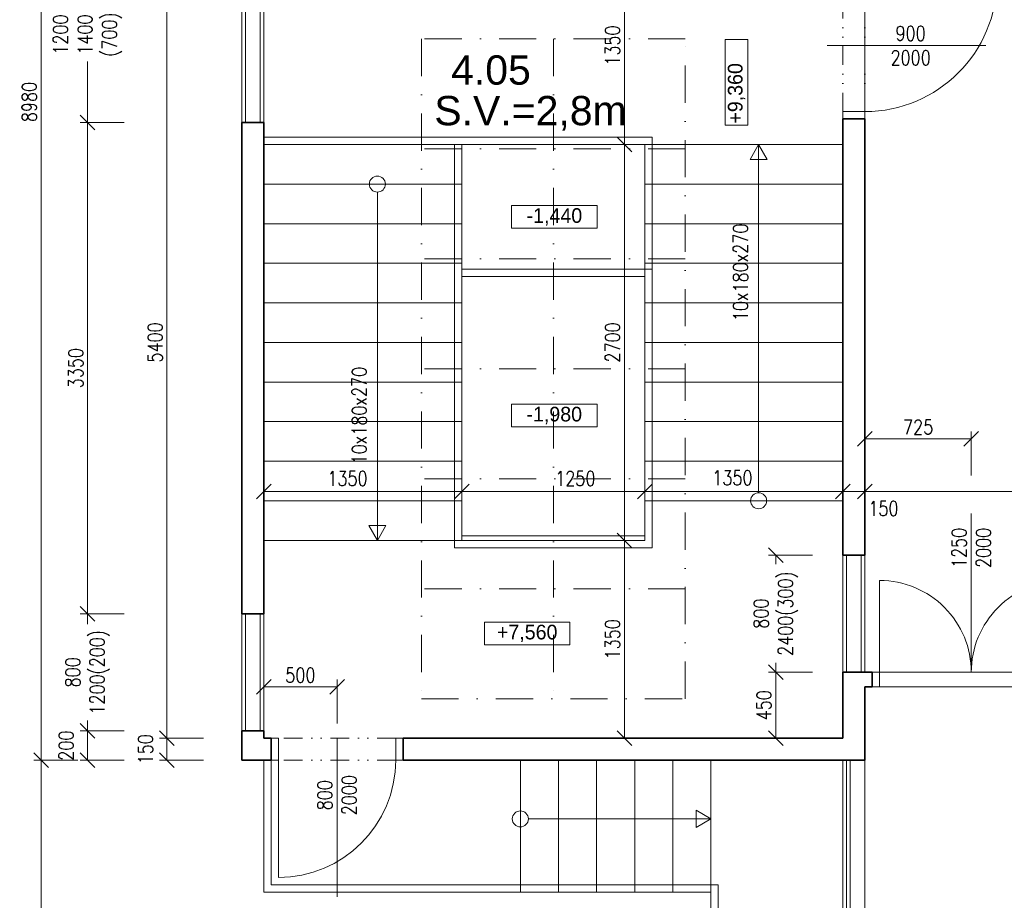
# Model space of a CAD drawing. Header units: millimetres. Extents: x -485339 to 350584, y -1189934 to 0.
# Tile 170 of 178: x -76119 to -69405, y -723233 to -717226. Entities that reach past the tile are written whole.
import ezdxf

# ---------------------------------------------------------------- set-up
doc = ezdxf.new("R2010")
doc.units = ezdxf.units.MM
doc.header["$LTSCALE"] = 10
doc.linetypes.add('DASHDOT', pattern=[25.4, 12.7, -6.35, 0, -6.35])
doc.linetypes.add('DĚLICÍ2', pattern=[15.875, 6.35, -3.175, 0, -3.175, 0, -3.175])
doc.layers.get('Defpoints').update_dxf_attribs({"color": 201})
doc.layers.add('BOUR_DVEŘE', color=7, linetype='Continuous', lineweight=18, true_color=0x4ccd32)
doc.layers.add('BOUR_OBV.PLÁŠT', color=7, linetype='Continuous', lineweight=18, true_color=0x4ccd32)
for name, color, linetype, lineweight in [('St__otvory_dveře', 40, 'Continuous', 18), ('St_ker_obklad', 250, 'DASHDOT', 35), ('St_kóty', 132, 'Continuous', 18), ('St_otvory_okna', 40, 'Continuous', 18), ('St_plocha_místnosti', 250, 'Continuous', 18), ('St_popis', 250, 'Continuous', 18), ('St_popis_otvory', 40, 'Continuous', 18), ('St_čáry_obrys', 5, 'Continuous', 35), ('St_čáry_osy', 250, 'DASHDOT', 18), ('St_čáry_plné', 250, 'Continuous', 18)]:
    doc.layers.add(name, color=color, linetype=linetype, lineweight=lineweight)
doc.layers.add('St_plocha_místn', color=140, linetype='Continuous', lineweight=18, plot=False)
doc.styles.add('1_50', font='txt', dxfattribs={"height": 100})
doc.styles.add('Andy', font='arial.ttf')
doc.styles.get("Standard").update_dxf_attribs({"font": 'simplex.shx', "width": 0.8})
doc.linetypes.add('ZIGZAG', pattern='A,0.00254,-5.08,[131,ltypeshp.shx,S=5.08,R=0,X=-5.08,Y=0],-10.16,[131,ltypeshp.shx,S=5.08,R=180,X=5.08,Y=0],-5.08', length=20.32254)
doc.dimstyles.new('stavebníM100', dxfattribs={"dimtxt": 165, "dimasz": 170, "dimexe": 150, "dimexo": 100, "dimgap": 30, "dimtad": 1, "dimdec": 0, "dimtxsty": 'Standard', "dimblk": 'OBLIQUE', "dimcen": -2.5, "dimdle": 150, "dimclrd": 256, "dimclre": 256, "dimclrt": 256, "dimadec": 4, "dimazin": 0, "dimtfac": 1, "dimtdec": 0, "dimtmove": 2, "dimatfit": 3, "dimldrblk": 'OBLIQUE', "dimfxl": 400, "dimfxlon": 1, "dimlwd": -1, "dimlwe": -1, "dimarcsym": 0})
doc.dimstyles.new('stavebníM50 vnitřní', dxfattribs={"dimtxt": 100, "dimasz": 100, "dimexe": 50, "dimexo": 100, "dimgap": 30, "dimtad": 1, "dimdec": 0, "dimtxsty": 'Standard', "dimblk": 'OBLIQUE', "dimcen": 2.5, "dimclrd": 256, "dimclre": 256, "dimclrt": 256, "dimadec": 0, "dimazin": 0, "dimtfac": 1, "dimtdec": 0, "dimtmove": 2, "dimatfit": 2, "dimldrblk": 'OBLIQUE', "dimfxl": 250, "dimfxlon": 1, "dimlwd": -1, "dimlwe": -1, "dimarcsym": 0})

# ---------------------------------------------------------------- blocks, each defined once
blk = doc.blocks.new('G$CCBB459BE')
at = {"layer": 'St__otvory_dveře', "color": 0, "ltscale": 2}
for points in [[(50, 100.8), (50, 725.8)], [(1300, 100.8), (1300, 725.8)]]:
    blk.add_lwpolyline(points, dxfattribs=at)
at = {"layer": 'St__otvory_dveře', "ltscale": 2}
for points in [[(50, 100), (0, 100), (0, 0), (50, 0)], [(1350, 100.8), (1300, 100.8), (1300, 0.8), (1350, 0.8)]]:
    blk.add_lwpolyline(points, close=True, dxfattribs=at)
at = {"layer": 'St__otvory_dveře', "linetype": 'DĚLICÍ2', "ltscale": 2}
for points in [[(50, 100), (1300, 100.8)], [(50, 0), (1300, 0.8)]]:
    blk.add_lwpolyline(points, dxfattribs=at)
at = {"layer": 'St__otvory_dveře', "color": 0, "ltscale": 2}
for centre, start, end in [((50, 100.8), 359.96305, 90), ((1300, 100.8), 90, 180.03695)]:
    blk.add_arc(centre, 625, start, end, dxfattribs=at)
blk = doc.blocks.new('G$CD8DE4D11')
at = {"layer": 'St__otvory_dveře', "ltscale": 2}
for points in [[(-150, -50), (-150, 0), (0, 0), (0, -50)], [(-150.8, -1000), (-150.8, -950), (-0.8, -950), (-0.8, -1000)]]:
    blk.add_lwpolyline(points, close=True, dxfattribs=at)
at = {"layer": 'St__otvory_dveře', "linetype": 'DĚLICÍ2', "ltscale": 2}
for points in [[(-150, -50), (-150.8, -950)], [(0, -50), (-0.8, -950)]]:
    blk.add_lwpolyline(points, dxfattribs=at)
at = {"layer": 'St__otvory_dveře', "color": 0, "ltscale": 2}
blk.add_lwpolyline([(-150.8, -950), (-1050.8, -950)], dxfattribs=at)
blk.add_arc((-150.8, -950), 900, 90, 180, dxfattribs=at)
blk = doc.blocks.new('G$CD3821618')
at = {"layer": 'St__otvory_dveře', "ltscale": 2}
for points in [[(-150, -50), (-150, 0), (0, 0), (0, -50)], [(-150.8, -900), (-150.8, -850), (-0.8, -850), (-0.8, -900)]]:
    blk.add_lwpolyline(points, close=True, dxfattribs=at)
at = {"layer": 'St__otvory_dveře', "linetype": 'DĚLICÍ2', "ltscale": 2}
for points in [[(-150, -50), (-150.8, -850)], [(0, -50), (-0.8, -850)]]:
    blk.add_lwpolyline(points, dxfattribs=at)
at = {"layer": 'St__otvory_dveře', "ltscale": 2}
blk.add_lwpolyline([(-150.8, -850), (-950.8, -850)], dxfattribs=at)
blk.add_arc((-150.8, -850), 800, 90, 180, dxfattribs=at)
blk = doc.blocks.new('G$C94846F24')
at = {"layer": 'St_čáry_osy', "linetype": 'ByBlock', "ltscale": 2}
blk.add_lwpolyline([(-900, -4500), (900, -4500), (900, 0), (-900, 0)], close=True, dxfattribs=at)
for points in [[(0, 0), (0, -4500)], [(900, -750), (-900, -750)], [(900, -1500), (-900, -1500)], [(900, -2250), (-900, -2250)], [(900, -3000), (-900, -3000)], [(900, -3750), (-900, -3750)]]:
    blk.add_lwpolyline(points, dxfattribs=at)
blk = doc.blocks.new('_OBLIQUE')
at = {"color": 0, "linetype": 'ByBlock'}
blk.add_line((-0.5, -0.5), (0.5, 0.5), dxfattribs=at)
blk = doc.blocks.new('*D5319')
at = {"layer": 'Defpoints', "color": 0}
for p in [(-74579.9, -716727.8), (-75656.6, -717927.8), (-74604.9, -717927.8)]:
    blk.add_point(p, dxfattribs=at)
at = {"layer": 'St_kóty'}
for p, q in [((-75406.6, -716727.8), (-75706.6, -716727.8)), ((-75656.6, -716727.8), (-75656.6, -717143.5)), ((-75656.6, -717927.8), (-75656.6, -717512)), ((-75406.6, -717927.8), (-75706.6, -717927.8))]:
    blk.add_line(p, q, dxfattribs=at)
at = {"layer": 'St_kóty', "linetype": 'ByBlock', "xscale": 100, "yscale": 100, "zscale": 100}
for p, rotation in [((-75656.6, -716727.8), 90), ((-75656.6, -717927.8), 270)]:
    blk.add_blockref('_OBLIQUE', p, dxfattribs=dict(at, rotation=rotation))
at = {"layer": 'St_kóty', "insert": (-75656.6, -717327.8), "char_height": 100, "attachment_point": 5, "rotation": 90}
blk.add_mtext('1200\\P1400\\P(700)', dxfattribs=at)
blk = doc.blocks.new('*D5320')
at = {"layer": 'Defpoints', "color": 0}
for p in [(-74604.9, -717927.8), (-75656.6, -721278.2), (-74604.9, -721278.2)]:
    blk.add_point(p, dxfattribs=at)
at = {"layer": 'St_kóty'}
for p, q in [((-75406.6, -717927.8), (-75706.6, -717927.8)), ((-75656.6, -717927.8), (-75656.6, -721278.2)), ((-75406.6, -721278.2), (-75706.6, -721278.2))]:
    blk.add_line(p, q, dxfattribs=at)
at = {"layer": 'St_kóty', "linetype": 'ByBlock', "xscale": 100, "yscale": 100, "zscale": 100}
for p, rotation in [((-75656.6, -717927.8), 90), ((-75656.6, -721278.2), 270)]:
    blk.add_blockref('_OBLIQUE', p, dxfattribs=dict(at, rotation=rotation))
at = {"layer": 'St_kóty', "insert": (-75736.6, -719603), "char_height": 100, "attachment_point": 5, "rotation": 90}
blk.add_mtext('3350', dxfattribs=at)
blk = doc.blocks.new('*D5321')
at = {"layer": 'Defpoints', "color": 0}
for p in [(-74604.9, -721278.2), (-75656.6, -722078.2), (-74604.9, -722078.2)]:
    blk.add_point(p, dxfattribs=at)
at = {"layer": 'St_kóty'}
for p, q in [((-75406.6, -721278.2), (-75706.6, -721278.2)), ((-75656.6, -721278.2), (-75656.6, -721349.2)), ((-75656.6, -722078.2), (-75656.6, -722007.2)), ((-75406.6, -722078.2), (-75706.6, -722078.2))]:
    blk.add_line(p, q, dxfattribs=at)
at = {"layer": 'St_kóty', "linetype": 'ByBlock', "xscale": 100, "yscale": 100, "zscale": 100}
for p, rotation in [((-75656.6, -721278.2), 90), ((-75656.6, -722078.2), 270)]:
    blk.add_blockref('_OBLIQUE', p, dxfattribs=dict(at, rotation=rotation))
at = {"layer": 'St_kóty', "insert": (-75656.6, -721678.2), "char_height": 100, "attachment_point": 5, "rotation": 90}
blk.add_mtext('800\\P1200(200)', dxfattribs=at)
blk = doc.blocks.new('*D5322')
at = {"layer": 'Defpoints', "color": 0}
for p in [(-74604.9, -722078.2), (-75656.6, -722277.8), (-74604.9, -722277.8)]:
    blk.add_point(p, dxfattribs=at)
at = {"layer": 'St_kóty'}
for p, q in [((-75406.6, -722078.2), (-75706.6, -722078.2)), ((-75656.6, -722078.2), (-75656.6, -722277.8)), ((-75406.6, -722277.8), (-75706.6, -722277.8))]:
    blk.add_line(p, q, dxfattribs=at)
at = {"layer": 'St_kóty', "linetype": 'ByBlock', "xscale": 100, "yscale": 100, "zscale": 100}
for p, rotation in [((-75656.6, -722078.2), 90), ((-75656.6, -722277.8), 270)]:
    blk.add_blockref('_OBLIQUE', p, dxfattribs=dict(at, rotation=rotation))
at = {"layer": 'St_kóty', "insert": (-75801.6, -722178), "char_height": 100, "attachment_point": 5, "rotation": 90}
blk.add_mtext('200', dxfattribs=at)
blk = doc.blocks.new('*D5328')
at = {"layer": 'Defpoints', "color": 0}
for p in [(-74604.9, -716727.8), (-75115.5, -722127.8), (-74454.9, -722127.8)]:
    blk.add_point(p, dxfattribs=at)
at = {"layer": 'St_kóty'}
for p, q in [((-74865.5, -716727.8), (-75165.5, -716727.8)), ((-75115.5, -716727.8), (-75115.5, -722127.8)), ((-74865.5, -722127.8), (-75165.5, -722127.8))]:
    blk.add_line(p, q, dxfattribs=at)
at = {"layer": 'St_kóty', "linetype": 'ByBlock', "xscale": 100, "yscale": 100, "zscale": 100}
for p, rotation in [((-75115.5, -716727.8), 90), ((-75115.5, -722127.8), 270)]:
    blk.add_blockref('_OBLIQUE', p, dxfattribs=dict(at, rotation=rotation))
at = {"layer": 'St_kóty', "insert": (-75195.5, -719427.8), "char_height": 100, "attachment_point": 5, "rotation": 90}
blk.add_mtext('5400', dxfattribs=at)
blk = doc.blocks.new('*D5329')
at = {"layer": 'Defpoints', "color": 0}
for p in [(-74454.9, -722127.8), (-75115.5, -722277.8), (-74604.9, -722277.8)]:
    blk.add_point(p, dxfattribs=at)
at = {"layer": 'St_kóty'}
for p, q in [((-74865.5, -722127.8), (-75165.5, -722127.8)), ((-75115.5, -722127.8), (-75115.5, -722277.8)), ((-74865.5, -722277.8), (-75165.5, -722277.8))]:
    blk.add_line(p, q, dxfattribs=at)
at = {"layer": 'St_kóty', "linetype": 'ByBlock', "xscale": 100, "yscale": 100, "zscale": 100}
for p, rotation in [((-75115.5, -722127.8), 90), ((-75115.5, -722277.8), 270)]:
    blk.add_blockref('_OBLIQUE', p, dxfattribs=dict(at, rotation=rotation))
at = {"layer": 'St_kóty', "insert": (-75260.5, -722202.8), "char_height": 100, "attachment_point": 5, "rotation": 90}
blk.add_mtext('150', dxfattribs=at)
blk = doc.blocks.new('*D5330')
at = {"layer": 'Defpoints', "color": 0}
for p in [(-74604.9, -713297.8), (-75973, -722277.8), (-74604.9, -722277.8)]:
    blk.add_point(p, dxfattribs=at)
at = {"layer": 'St_kóty'}
for p, q in [((-75723, -713297.8), (-76023, -713297.8)), ((-75973, -713297.8), (-75973, -722277.8)), ((-75723, -722277.8), (-76023, -722277.8))]:
    blk.add_line(p, q, dxfattribs=at)
at = {"layer": 'St_kóty', "linetype": 'ByBlock', "xscale": 100, "yscale": 100, "zscale": 100}
for p, rotation in [((-75973, -713297.8), 90), ((-75973, -722277.8), 270)]:
    blk.add_blockref('_OBLIQUE', p, dxfattribs=dict(at, rotation=rotation))
at = {"layer": 'St_kóty', "insert": (-76053, -717787.8), "char_height": 100, "attachment_point": 5, "rotation": 90}
blk.add_mtext('8980', dxfattribs=at)
blk = doc.blocks.new('*D5332')
at = {"layer": 'Defpoints', "color": 0}
for p in [(-70963.6, -720877.8), (-70212.1, -720877.8), (-70212.1, -721677.8)]:
    blk.add_point(p, dxfattribs=at)
at = {"layer": 'St_kóty'}
for p, q in [((-70713.6, -720877.8), (-71013.6, -720877.8)), ((-70963.6, -720877.8), (-70963.6, -720941.1)), ((-70963.6, -721677.8), (-70963.6, -721614.4)), ((-70713.6, -721677.8), (-71013.6, -721677.8))]:
    blk.add_line(p, q, dxfattribs=at)
at = {"layer": 'St_kóty', "linetype": 'ByBlock', "xscale": 100, "yscale": 100, "zscale": 100}
for p, rotation in [((-70963.6, -720877.8), 90), ((-70963.6, -721677.8), 270)]:
    blk.add_blockref('_OBLIQUE', p, dxfattribs=dict(at, rotation=rotation))
at = {"layer": 'St_kóty', "insert": (-70963.6, -721277.8), "char_height": 100, "attachment_point": 5, "rotation": 90}
blk.add_mtext('800\\P2400(300)', dxfattribs=at)
blk = doc.blocks.new('*D5333')
at = {"layer": 'Defpoints', "color": 0}
for p in [(-70504.9, -721677.8), (-70963.6, -722127.8), (-70504.9, -722127.8)]:
    blk.add_point(p, dxfattribs=at)
at = {"layer": 'St_kóty'}
for p, q in [((-70713.6, -721677.8), (-71013.6, -721677.8)), ((-70963.6, -721677.8), (-70963.6, -722127.8)), ((-70713.6, -722127.8), (-71013.6, -722127.8))]:
    blk.add_line(p, q, dxfattribs=at)
at = {"layer": 'St_kóty', "linetype": 'ByBlock', "xscale": 100, "yscale": 100, "zscale": 100}
for p, rotation in [((-70963.6, -721677.8), 90), ((-70963.6, -722127.8), 270)]:
    blk.add_blockref('_OBLIQUE', p, dxfattribs=dict(at, rotation=rotation))
at = {"layer": 'St_kóty', "insert": (-71043.6, -721902.8), "char_height": 100, "attachment_point": 5, "rotation": 90}
blk.add_mtext('450', dxfattribs=at)
blk = doc.blocks.new('*D5340')
at = {"layer": 'Defpoints', "color": 0}
for p in [(-73104.9, -720443.8), (-73104.9, -720777.8), (-74454.9, -722127.8)]:
    blk.add_point(p, dxfattribs=at)
at = {"layer": 'St_kóty'}
for p, q in [((-74454.9, -720693.8), (-74454.9, -720393.8)), ((-74454.9, -720443.8), (-73104.9, -720443.8)), ((-73104.9, -720677.8), (-73104.9, -720393.8))]:
    blk.add_line(p, q, dxfattribs=at)
at = {"layer": 'St_kóty', "linetype": 'ByBlock', "xscale": 100, "yscale": 100, "zscale": 100, "rotation": 180}
blk.add_blockref('_OBLIQUE', (-74454.9, -720443.8), dxfattribs=at)
at = {"layer": 'St_kóty', "linetype": 'ByBlock', "xscale": 100, "yscale": 100, "zscale": 100}
blk.add_blockref('_OBLIQUE', (-73104.9, -720443.8), dxfattribs=at)
at = {"layer": 'St_kóty', "insert": (-73883.6, -720355.1), "char_height": 100, "attachment_point": 5}
blk.add_mtext('1350', dxfattribs=at)
blk = doc.blocks.new('*D5341')
at = {"layer": 'Defpoints', "color": 0}
for p in [(-71854.9, -720443.8), (-73104.9, -720777.8), (-71854.9, -720747.8)]:
    blk.add_point(p, dxfattribs=at)
at = {"layer": 'St_kóty'}
for p, q in [((-73104.9, -720677.8), (-73104.9, -720393.8)), ((-73104.9, -720443.8), (-71854.9, -720443.8)), ((-71854.9, -720647.8), (-71854.9, -720393.8))]:
    blk.add_line(p, q, dxfattribs=at)
at = {"layer": 'St_kóty', "linetype": 'ByBlock', "xscale": 100, "yscale": 100, "zscale": 100, "rotation": 180}
blk.add_blockref('_OBLIQUE', (-73104.9, -720443.8), dxfattribs=at)
at = {"layer": 'St_kóty', "linetype": 'ByBlock', "xscale": 100, "yscale": 100, "zscale": 100}
blk.add_blockref('_OBLIQUE', (-71854.9, -720443.8), dxfattribs=at)
at = {"layer": 'St_kóty', "insert": (-72330.2, -720355.2), "char_height": 100, "attachment_point": 5}
blk.add_mtext('1250', dxfattribs=at)
blk = doc.blocks.new('*D5342')
at = {"layer": 'Defpoints', "color": 0}
for p in [(-70504.9, -720443.8), (-71854.9, -720747.8), (-70504.9, -720877.8)]:
    blk.add_point(p, dxfattribs=at)
at = {"layer": 'St_kóty'}
for p, q in [((-71854.9, -720647.8), (-71854.9, -720393.8)), ((-71854.9, -720443.8), (-70504.9, -720443.8)), ((-70504.9, -720693.8), (-70504.9, -720393.8))]:
    blk.add_line(p, q, dxfattribs=at)
at = {"layer": 'St_kóty', "linetype": 'ByBlock', "xscale": 100, "yscale": 100, "zscale": 100, "rotation": 180}
blk.add_blockref('_OBLIQUE', (-71854.9, -720443.8), dxfattribs=at)
at = {"layer": 'St_kóty', "linetype": 'ByBlock', "xscale": 100, "yscale": 100, "zscale": 100}
blk.add_blockref('_OBLIQUE', (-70504.9, -720443.8), dxfattribs=at)
at = {"layer": 'St_kóty', "insert": (-71258.9, -720350.8), "char_height": 100, "attachment_point": 5}
blk.add_mtext('1350', dxfattribs=at)
blk = doc.blocks.new('*D5343')
at = {"layer": 'Defpoints', "color": 0}
for p in [(-72004.9, -720777.8), (-71995.6, -720777.8), (-72004.9, -722127.8)]:
    blk.add_point(p, dxfattribs=at)
at = {"layer": 'St_kóty'}
for p, q in [((-71995.6, -720777.8), (-71945.6, -720777.8)), ((-71995.6, -722127.8), (-71995.6, -720777.8)), ((-71995.6, -722127.8), (-71945.6, -722127.8))]:
    blk.add_line(p, q, dxfattribs=at)
at = {"layer": 'St_kóty', "linetype": 'ByBlock', "xscale": 100, "yscale": 100, "zscale": 100}
for p, rotation in [((-71995.6, -720777.8), 90), ((-71995.6, -722127.8), 270)]:
    blk.add_blockref('_OBLIQUE', p, dxfattribs=dict(at, rotation=rotation))
at = {"layer": 'St_kóty', "insert": (-72075.6, -721452.8), "char_height": 100, "attachment_point": 5, "rotation": 90}
blk.add_mtext('1350', dxfattribs=at)
blk = doc.blocks.new('*D5344')
at = {"layer": 'Defpoints', "color": 0}
for p in [(-71995.6, -718077.8), (-71854.9, -718077.8), (-72004.9, -720777.8)]:
    blk.add_point(p, dxfattribs=at)
at = {"layer": 'St_kóty'}
for p, q in [((-71954.9, -718077.8), (-72045.6, -718077.8)), ((-71995.6, -720777.8), (-71995.6, -718077.8)), ((-71995.6, -720777.8), (-71945.6, -720777.8))]:
    blk.add_line(p, q, dxfattribs=at)
at = {"layer": 'St_kóty', "linetype": 'ByBlock', "xscale": 100, "yscale": 100, "zscale": 100}
for p, rotation in [((-71995.6, -718077.8), 90), ((-71995.6, -720777.8), 270)]:
    blk.add_blockref('_OBLIQUE', p, dxfattribs=dict(at, rotation=rotation))
at = {"layer": 'St_kóty', "insert": (-72075.6, -719427.8), "char_height": 100, "attachment_point": 5, "rotation": 90}
blk.add_mtext('2700', dxfattribs=at)
blk = doc.blocks.new('*D5345')
at = {"layer": 'Defpoints', "color": 0}
for p in [(-71995.6, -716727.8), (-71854.9, -716727.8), (-71854.9, -718077.8)]:
    blk.add_point(p, dxfattribs=at)
at = {"layer": 'St_kóty'}
for p, q in [((-71954.9, -716727.8), (-72045.6, -716727.8)), ((-71995.6, -718077.8), (-71995.6, -716727.8)), ((-71954.9, -718077.8), (-72045.6, -718077.8))]:
    blk.add_line(p, q, dxfattribs=at)
at = {"layer": 'St_kóty', "linetype": 'ByBlock', "xscale": 100, "yscale": 100, "zscale": 100}
for p, rotation in [((-71995.6, -716727.8), 90), ((-71995.6, -718077.8), 270)]:
    blk.add_blockref('_OBLIQUE', p, dxfattribs=dict(at, rotation=rotation))
at = {"layer": 'St_kóty', "insert": (-72075.6, -717402.8), "char_height": 100, "attachment_point": 5, "rotation": 90}
blk.add_mtext('1350', dxfattribs=at)
blk = doc.blocks.new('*D5354')
at = {"layer": 'Defpoints', "color": 0}
for p in [(-70504.9, -720237.8), (-70354.9, -720237.8), (-70354.9, -720443.8)]:
    blk.add_point(p, dxfattribs=at)
at = {"layer": 'St_kóty'}
for p, q in [((-70504.9, -720337.8), (-70504.9, -720493.8)), ((-70354.9, -720337.8), (-70354.9, -720493.8)), ((-70504.9, -720443.8), (-70354.9, -720443.8))]:
    blk.add_line(p, q, dxfattribs=at)
at = {"layer": 'St_kóty', "linetype": 'ByBlock', "xscale": 100, "yscale": 100, "zscale": 100, "rotation": 180}
blk.add_blockref('_OBLIQUE', (-70504.9, -720443.8), dxfattribs=at)
at = {"layer": 'St_kóty', "linetype": 'ByBlock', "xscale": 100, "yscale": 100, "zscale": 100}
blk.add_blockref('_OBLIQUE', (-70354.9, -720443.8), dxfattribs=at)
at = {"layer": 'St_kóty', "insert": (-70229.2, -720559.9), "char_height": 100, "attachment_point": 5}
blk.add_mtext('150', dxfattribs=at)
blk = doc.blocks.new('*D5355')
at = {"layer": 'Defpoints', "color": 0}
for p in [(-70354.9, -720237.8), (-66124.9, -720443.8), (-66124.9, -721677.8)]:
    blk.add_point(p, dxfattribs=at)
at = {"layer": 'St_kóty'}
for p, q in [((-70354.9, -720337.8), (-70354.9, -720493.8)), ((-70354.9, -720443.8), (-66124.9, -720443.8)), ((-66124.9, -720693.8), (-66124.9, -720393.8))]:
    blk.add_line(p, q, dxfattribs=at)
at = {"layer": 'St_kóty', "linetype": 'ByBlock', "xscale": 100, "yscale": 100, "zscale": 100, "rotation": 180}
blk.add_blockref('_OBLIQUE', (-70354.9, -720443.8), dxfattribs=at)
at = {"layer": 'St_kóty', "linetype": 'ByBlock', "xscale": 100, "yscale": 100, "zscale": 100}
blk.add_blockref('_OBLIQUE', (-66124.9, -720443.8), dxfattribs=at)
at = {"layer": 'St_kóty', "insert": (-68239.9, -720363.8), "char_height": 100, "attachment_point": 5}
blk.add_mtext('4230', dxfattribs=at)
blk = doc.blocks.new('*D5362')
at = {"layer": 'Defpoints', "color": 0}
for p in [(-59875.3, 0), (-59875.3, -727049.1), (-70354.9, -727117.8)]:
    blk.add_point(p, dxfattribs=at)
at = {"layer": 'St_kóty'}
for p, q in [((-59875.3, -726799.1), (-59875.3, -727099.1)), ((-70354.9, -727049.1), (-70354.9, -726999.1)), ((-70354.9, -727049.1), (-59875.3, -727049.1))]:
    blk.add_line(p, q, dxfattribs=at)
at = {"layer": 'St_kóty', "linetype": 'ByBlock', "xscale": 100, "yscale": 100, "zscale": 100, "rotation": 180}
blk.add_blockref('_OBLIQUE', (-70354.9, -727049.1), dxfattribs=at)
at = {"layer": 'St_kóty', "linetype": 'ByBlock', "xscale": 100, "yscale": 100, "zscale": 100}
blk.add_blockref('_OBLIQUE', (-59875.3, -727049.1), dxfattribs=at)
at = {"layer": 'St_kóty', "insert": (-65115.1, -726969.1), "char_height": 100, "attachment_point": 5}
blk.add_mtext('10480', dxfattribs=at)
blk = doc.blocks.new('*D5379')
at = {"layer": 'Defpoints', "color": 0}
for p in [(-69629.9, -720084.8), (-70354.9, -720877.8), (-69629.9, -721114.8)]:
    blk.add_point(p, dxfattribs=at)
at = {"layer": 'St_kóty'}
for p, q in [((-70354.9, -720334.8), (-70354.9, -720034.8)), ((-69629.9, -720334.8), (-69629.9, -720034.8)), ((-70354.9, -720084.8), (-69629.9, -720084.8))]:
    blk.add_line(p, q, dxfattribs=at)
at = {"layer": 'St_kóty', "linetype": 'ByBlock', "xscale": 100, "yscale": 100, "zscale": 100, "rotation": 180}
blk.add_blockref('_OBLIQUE', (-70354.9, -720084.8), dxfattribs=at)
at = {"layer": 'St_kóty', "linetype": 'ByBlock', "xscale": 100, "yscale": 100, "zscale": 100}
blk.add_blockref('_OBLIQUE', (-69629.9, -720084.8), dxfattribs=at)
at = {"layer": 'St_kóty', "insert": (-69992.4, -720004.8), "char_height": 100, "attachment_point": 5}
blk.add_mtext('725', dxfattribs=at)
blk = doc.blocks.new('*D5380')
at = {"layer": 'Defpoints', "color": 0}
for p in [(-75973, -722277.8), (-70504.9, -722277.8), (-70504.9, -731957.8)]:
    blk.add_point(p, dxfattribs=at)
at = {"layer": 'St_kóty'}
for p, q in [((-75723, -722277.8), (-76023, -722277.8)), ((-75973, -731957.8), (-75973, -722277.8)), ((-75723, -731957.8), (-76023, -731957.8))]:
    blk.add_line(p, q, dxfattribs=at)
at = {"layer": 'St_kóty', "linetype": 'ByBlock', "xscale": 100, "yscale": 100, "zscale": 100}
for p, rotation in [((-75973, -722277.8), 90), ((-75973, -731957.8), 270)]:
    blk.add_blockref('_OBLIQUE', p, dxfattribs=dict(at, rotation=rotation))
at = {"layer": 'St_kóty', "insert": (-76053, -727117.8), "char_height": 100, "attachment_point": 5, "rotation": 90}
blk.add_mtext('9680', dxfattribs=at)
blk = doc.blocks.new('*D5381')
at = {"layer": 'Defpoints', "color": 0}
for p in [(-74454.9, -721678.2), (-73954.9, -721777), (-73954.9, -722127.4)]:
    blk.add_point(p, dxfattribs=at)
at = {"layer": 'St_kóty'}
for p, q in [((-74454.9, -721777), (-74454.9, -721827)), ((-74454.9, -721777), (-73954.9, -721777)), ((-73954.9, -722027), (-73954.9, -721727))]:
    blk.add_line(p, q, dxfattribs=at)
at = {"layer": 'St_kóty', "linetype": 'ByBlock', "xscale": 100, "yscale": 100, "zscale": 100, "rotation": 180}
blk.add_blockref('_OBLIQUE', (-74454.9, -721777), dxfattribs=at)
at = {"layer": 'St_kóty', "linetype": 'ByBlock', "xscale": 100, "yscale": 100, "zscale": 100}
blk.add_blockref('_OBLIQUE', (-73954.9, -721777), dxfattribs=at)
at = {"layer": 'St_kóty', "insert": (-74204.9, -721697), "char_height": 100, "attachment_point": 5}
blk.add_mtext('500', dxfattribs=at)
blk = doc.blocks.new('*D7830')
at = {"layer": 'Defpoints', "color": 0}
for p in [(-70504.9, 0), (-71854.9, -1049224.1), (-70504.9, -1049224.1)]:
    blk.add_point(p, dxfattribs=at)
at = {"layer": 'St_kóty'}
for p, q in [((-70504.9, -1048824.1), (-70504.9, -1049374.1)), ((-71854.9, -1049124.1), (-71854.9, -1049074.1)), ((-72004.9, -1049224.1), (-70354.9, -1049224.1))]:
    blk.add_line(p, q, dxfattribs=at)
at = {"layer": 'St_kóty', "linetype": 'ByBlock', "xscale": 170, "yscale": 170, "zscale": 170, "rotation": 180}
blk.add_blockref('_OBLIQUE', (-71854.9, -1049224.1), dxfattribs=at)
at = {"layer": 'St_kóty', "linetype": 'ByBlock', "xscale": 170, "yscale": 170, "zscale": 170}
blk.add_blockref('_OBLIQUE', (-70504.9, -1049224.1), dxfattribs=at)
at = {"layer": 'St_kóty', "insert": (-71179.9, -1049111.6), "char_height": 165, "attachment_point": 5}
blk.add_mtext('1350', dxfattribs=at)

msp = doc.modelspace()

# ---------------------------------------------------------------- linework, layer by layer
at = {"layer": 'BOUR_OBV.PLÁŠT', "ltscale": 2}
msp.add_lwpolyline([(-70454.9, -731907.8), (-70454.9, -722277.8), (-70504.9, -722277.8), (-70504.9, -731957.8)], dxfattribs=at)
at = {"layer": 'BOUR_OBV.PLÁŠT', "linetype": 'ZIGZAG', "ltscale": 0.2}
msp.add_lwpolyline([(-70479.9, -731932.8), (-70479.9, -722277.8)], dxfattribs=at)
at = {"layer": 'St_kóty'}
for points in [[(-71308.3, -717945.4), (-71308.3, -717362.2), (-71153, -717362.2), (-71153, -717945.4)], [(-72180.9, -718649.2), (-72764.2, -718649.2), (-72764.2, -718493.8), (-72180.9, -718493.8)], [(-72181.9, -720003.7), (-72765.2, -720003.7), (-72765.2, -719848.4), (-72181.9, -719848.4)], [(-72366.7, -721490.4), (-72950, -721490.4), (-72950, -721335.1), (-72366.7, -721335.1)]]:
    msp.add_lwpolyline(points, close=True, dxfattribs=at)
at = {"layer": 'St_otvory_okna', "ltscale": 2}
for points in [[(-74579.9, -717927.8), (-74579.9, -716727.8)], [(-74479.9, -717927.8), (-74479.9, -716727.8)], [(-70479.9, -721677.8), (-70479.9, -720877.8)], [(-70379.9, -721677.8), (-70379.9, -720877.8)], [(-74579.9, -722078.2), (-74579.9, -721278.2)], [(-74479.9, -722078.2), (-74479.9, -721278.2)]]:
    msp.add_lwpolyline(points, dxfattribs=at)
at = {"layer": 'St_plocha_místn'}
msp.add_lwpolyline([(-66124.9, -721677.8), (-70354.9, -721677.8), (-70354.9, -716707.8), (-66124.9, -716707.8)], close=True, dxfattribs=at)
msp.add_lwpolyline([(-59873.3, -724872.8), (-59873.3, -721827.8), (-59924.9, -721827.8), (-59924.9, -721777.8), (-61289.1, -721777.8), (-61289.1, -722177.8), (-61639.1, -722177.8), (-61639.1, -721777.8), (-68289.1, -721777.8), (-68289.1, -722177.8), (-68639.1, -722177.8), (-68639.1, -721777.8), (-70354.9, -721777.8), (-70354.9, -727647.8)], dxfattribs=at)
at = {"layer": 'St_popis_otvory'}
for points in [[(-70612.2, -717402.8), (-69530.9, -717402.8)], [(-69629.9, -721677), (-69629.9, -720595.7)], [(-73954.9, -723208.7), (-73954.9, -722127.4)]]:
    msp.add_lwpolyline(points, dxfattribs=at)
at = {"layer": 'St_čáry_obrys', "ltscale": 2}
for points in [[(-74604.9, -717927.8), (-74604.9, -721278.2)], [(-74454.9, -717927.8), (-74604.9, -717927.8)], [(-74454.9, -721278.2), (-74454.9, -717927.8)], [(-70504.9, -717902.8), (-70504.9, -720877.8)], [(-70504.9, -717902.8), (-70354.9, -717902.8)], [(-70354.9, -717902.8), (-70354.9, -720877.8)], [(-70354.9, -720877.8), (-70504.9, -720877.8)], [(-74454.9, -721278.2), (-74604.9, -721278.2)], [(-70504.9, -721677.8), (-70504.9, -722127.8)], [(-70304.9, -721677.8), (-70504.9, -721677.8)], [(-70304.9, -721677.8), (-70304.9, -721777.8)], [(-70354.9, -721777.8), (-70354.9, -721777.8)], [(-70354.9, -722277.8), (-70354.9, -721777.8)], [(-70304.9, -721777.8), (-70354.9, -721777.8)], [(-74454.9, -722078.2), (-74604.9, -722078.2)], [(-74604.9, -722078.2), (-74604.9, -722277.8)], [(-74454.9, -722127.8), (-74454.9, -722078.2)], [(-74404.9, -722127.8), (-74454.9, -722127.8)], [(-74404.9, -722277.8), (-74404.9, -722127.8)], [(-70504.9, -722127.8), (-73504.9, -722127.8)], [(-73504.9, -722277.8), (-73504.9, -722127.8)], [(-74404.9, -722277.8), (-74604.9, -722277.8)], [(-70354.9, -722277.8), (-73504.9, -722277.8)]]:
    msp.add_lwpolyline(points, dxfattribs=at)
at = {"layer": 'St_čáry_plné', "ltscale": 2}
for points in [[(-74604.9, -717927.8), (-74604.9, -716727.8)], [(-74454.9, -716727.8), (-74454.9, -717927.8)], [(-71804.9, -718027.8), (-74454.9, -718027.8)], [(-71804.9, -718027.8), (-71804.9, -720827.8)], [(-70504.9, -718077.8), (-74454.9, -718077.8)], [(-73154.9, -718077.8), (-73154.9, -720827.8)], [(-73104.9, -718077.8), (-73104.9, -720777.8)], [(-71854.9, -718077.8), (-71854.9, -720777.8)], [(-71079.9, -720453.2), (-71079.9, -718077.8)], [(-73104.9, -718347.8), (-74454.9, -718347.8)], [(-70504.9, -718347.8), (-71854.9, -718347.8)], [(-73679.9, -718402.3), (-73679.9, -720777.8)], [(-73104.9, -718617.8), (-74454.9, -718617.8)], [(-70504.9, -718617.8), (-71854.9, -718617.8)], [(-73104.9, -718887.8), (-74454.9, -718887.8)], [(-70504.9, -718887.8), (-71854.9, -718887.8)], [(-71804.9, -718927.8), (-73104.9, -718927.8)], [(-71854.9, -718977.8), (-73104.9, -718977.8)], [(-73104.9, -719157.8), (-74454.9, -719157.8)], [(-70504.9, -719157.8), (-71854.9, -719157.8)], [(-73104.9, -719427.8), (-74454.9, -719427.8)], [(-70504.9, -719427.8), (-71854.9, -719427.8)], [(-73104.9, -719697.8), (-74454.9, -719697.8)], [(-70504.9, -719697.8), (-71854.9, -719697.8)], [(-73104.9, -719967.8), (-74454.9, -719967.8)], [(-70504.9, -719967.8), (-71854.9, -719967.8)], [(-73104.9, -720237.8), (-74454.9, -720237.8)], [(-70504.9, -720237.8), (-71854.9, -720237.8)], [(-73104.9, -720507.8), (-74454.9, -720507.8)], [(-70504.9, -720507.8), (-71854.9, -720507.8)], [(-73104.9, -720777.8), (-74454.9, -720777.8)], [(-71854.9, -720747.8), (-73104.9, -720747.8)], [(-71854.9, -720777.8), (-73104.9, -720777.8)], [(-71804.9, -720827.8), (-73154.9, -720827.8)], [(-70504.9, -721677.8), (-70504.9, -720877.8)], [(-70354.9, -720877.8), (-70354.9, -721677.8)], [(-74604.9, -722078.2), (-74604.9, -721278.2)], [(-74454.9, -721278.2), (-74454.9, -722078.2)], [(-74454.9, -723177.8), (-74454.9, -722277.8)], [(-74404.9, -723127.8), (-74404.9, -722277.8)], [(-72704.9, -723177.8), (-72704.9, -722277.8)], [(-72444.9, -723177.8), (-72444.9, -722277.8)], [(-72184.9, -723177.8), (-72184.9, -722277.8)], [(-71924.9, -723177.8), (-71924.9, -722277.8)], [(-71664.9, -723177.8), (-71664.9, -722277.8)], [(-71404.9, -723177.8), (-71404.9, -722277.8)], [(-70354.9, -722277.8), (-70354.9, -727647.8)], [(-72650.3, -722677.8), (-71404.9, -722677.8)], [(-74404.9, -723127.8), (-71354.9, -723127.8), (-71354.9, -730212.8), (-74360.1, -730212.8)], [(-74454.9, -723177.8), (-71404.9, -723177.8), (-71404.9, -730162.8), (-74360.1, -730162.8)]]:
    msp.add_lwpolyline(points, dxfattribs=at)
for points in [[(-71079.9, -718077.8), (-71138.5, -718179.2), (-71021.3, -718179.2)], [(-73679.9, -720777.8), (-73738.5, -720676.3), (-73621.3, -720676.3)], [(-71404.9, -722677.8), (-71506.3, -722619.2), (-71506.3, -722736.3)]]:
    msp.add_lwpolyline(points, close=True, dxfattribs=at)
for centre in [(-73679.9, -718347.8), (-71079.9, -720507.8), (-72704.9, -722677.8)]:
    msp.add_circle(centre, 54.6, dxfattribs=at)

# ---------------------------------------------------------------- block references
at = {"layer": 'BOUR_DVEŘE', "ltscale": 2, "rotation": 180}
msp.add_blockref('G$CD8DE4D11', (-70505.7, -717902.7), dxfattribs=at)
at = {"layer": 'BOUR_DVEŘE', "ltscale": 2}
msp.add_blockref('G$CCBB459BE', (-70304.9, -721777.8), dxfattribs=at)
at = {"layer": 'St_ker_obklad', "ltscale": 2, "xscale": -1, "rotation": 270}
msp.add_blockref('G$CD3821618', (-73504.9, -722127), dxfattribs=at)
at = {"layer": 'St_čáry_osy', "ltscale": 2}
msp.add_blockref('G$C94846F24', (-72479.9, -717357.8), dxfattribs=at)

# ---------------------------------------------------------------- texts
at = {"layer": 'St_kóty', "insert": (-71230.7, -717728.8), "char_height": 100, "attachment_point": 5, "rotation": 90, "style": '1_50'}
msp.add_mtext_dynamic_manual_height_columns('+9,360', width=890.536, gutter_width=500, heights=[0], dxfattribs=at).dxf.set("width", 1040.536)
at = {"layer": 'St_kóty', "char_height": 100, "attachment_point": 5, "style": '1_50'}
for s, insert in [('-1,440', (-72472.6, -718571.5)), ('-1,980', (-72473.6, -719926.1)), ('+7,560', (-72658.3, -721412.7))]:
    msp.add_mtext_dynamic_manual_height_columns(s, width=890.536, gutter_width=500, heights=[0], dxfattribs=dict(at, insert=insert))
at = {"layer": 'St_plocha_místnosti', "ltscale": 2, "style": 'Andy'}
for s, p in [('4.05', (-73177.2, -717669.4)), ('S.V.=2,8m', (-73291.6, -717946.3))]:
    msp.add_text(s, height=200, dxfattribs=at).set_placement(p)
at = {"layer": 'St_popis', "ltscale": 2, "width": 0.8}
for p in [(-71152.8, -719282.1), (-73752.8, -720259.2)]:
    msp.add_text('10x180x270', height=100, rotation=90, dxfattribs=at).set_placement(p)
at = {"layer": 'St_popis_otvory', "insert": (-70043.7, -717402.8), "char_height": 100, "width": 1342.526, "attachment_point": 5}
msp.add_mtext('900\\P2000', dxfattribs=at)
at = {"layer": 'St_popis_otvory', "char_height": 100, "width": 1342.526, "attachment_point": 5, "rotation": 90}
for s, insert in [('1250\\P2000', (-69629.9, -720829.3)), ('800\\P2000', (-73954.9, -722516.2))]:
    msp.add_mtext(s, dxfattribs=dict(at, insert=insert))

# ---------------------------------------------------------------- dimensions: what is measured, and where the dimension line sits
at = {"layer": 'St_kóty'}
dim = msp.add_linear_dim(base=(-70504.9, -1049224.1), p1=(-71854.9, -1049224.1), p2=(-70504.9, 0), dimstyle='stavebníM100', override={"dimtxsty": 'Standard', "dimldrblk": 'OBLIQUE'}, dxfattribs=at)
dim.commit()
dim.dimension.update_dxf_attribs({"geometry": '*D7830', "text_midpoint": (-71179.9, -1049111.6)})
for base, p1, p2, picture, middle in [((-59875.3, -727049.1), (-70354.9, -727117.8), (-59875.3, 0), '*D5362', (-65115.1, -726969.1)), ((-69629.9, -720084.8), (-70354.9, -720877.8), (-69629.9, -721114.8), '*D5379', (-69992.4, -720004.8)), ((-66124.9, -720443.8), (-70354.9, -720237.8), (-66124.9, -721677.8), '*D5355', (-68239.9, -720363.8)), ((-73954.9, -721777), (-74454.9, -721678.2), (-73954.9, -722127.4), '*D5381', (-74204.9, -721697))]:
    dim = msp.add_linear_dim(base=base, p1=p1, p2=p2, dimstyle='stavebníM50 vnitřní', dxfattribs=at)
    dim.commit()
    dim.dimension.update_dxf_attribs({"geometry": picture, "text_midpoint": middle})
for base, p1, p2, picture, middle in [((-75973, -722277.8), (-74604.9, -713297.8), (-74604.9, -722277.8), '*D5330', (-76053, -717787.8)), ((-75115.5, -722127.8), (-74604.9, -716727.8), (-74454.9, -722127.8), '*D5328', (-75195.5, -719427.8)), ((-71995.6, -716727.8), (-71854.9, -718077.8), (-71854.9, -716727.8), '*D5345', (-72075.6, -717402.8)), ((-75656.6, -721278.2), (-74604.9, -717927.8), (-74604.9, -721278.2), '*D5320', (-75736.6, -719603)), ((-71995.6, -718077.8), (-72004.9, -720777.8), (-71854.9, -718077.8), '*D5344', (-72075.6, -719427.8)), ((-71995.6, -720777.8), (-72004.9, -722127.8), (-72004.9, -720777.8), '*D5343', (-72075.6, -721452.8)), ((-70963.6, -722127.8), (-70504.9, -721677.8), (-70504.9, -722127.8), '*D5333', (-71043.6, -721902.8)), ((-75656.6, -722277.8), (-74604.9, -722078.2), (-74604.9, -722277.8), '*D5322', (-75801.6, -722178)), ((-75115.5, -722277.8), (-74454.9, -722127.8), (-74604.9, -722277.8), '*D5329', (-75260.5, -722202.8)), ((-75973, -722277.8), (-70504.9, -731957.8), (-70504.9, -722277.8), '*D5380', (-76053, -727117.8))]:
    dim = msp.add_linear_dim(base=base, p1=p1, p2=p2, angle=90, dimstyle='stavebníM50 vnitřní', dxfattribs=at)
    dim.commit()
    dim.dimension.update_dxf_attribs({"geometry": picture, "text_midpoint": middle})
for base, p1, p2, text, picture, middle in [((-75656.6, -717927.8), (-74579.9, -716727.8), (-74604.9, -717927.8), '<>\\P1400\\P(700)', '*D5319', (-75656.6, -717327.8)), ((-70963.6, -720877.8), (-70212.1, -721677.8), (-70212.1, -720877.8), '<>\\P2400(300)', '*D5332', (-70963.6, -721277.8)), ((-75656.6, -722078.2), (-74604.9, -721278.2), (-74604.9, -722078.2), '<>\\P1200(200)', '*D5321', (-75656.6, -721678.2))]:
    dim = msp.add_linear_dim(base=base, p1=p1, p2=p2, angle=90, text=text, dimstyle='stavebníM50 vnitřní', override={"dimtxsty": 'Standard'}, dxfattribs=at)
    dim.commit()
    dim.dimension.update_dxf_attribs({"geometry": picture, "text_midpoint": middle, "dimtype": 160})
for base, p1, p2, picture, middle in [((-70354.9, -720443.8), (-70504.9, -720237.8), (-70354.9, -720237.8), '*D5354', (-70229.2, -720559.9)), ((-73104.9, -720443.8), (-74454.9, -722127.8), (-73104.9, -720777.8), '*D5340', (-73883.6, -720355.1)), ((-71854.9, -720443.8), (-73104.9, -720777.8), (-71854.9, -720747.8), '*D5341', (-72330.2, -720355.2)), ((-70504.9, -720443.8), (-71854.9, -720747.8), (-70504.9, -720877.8), '*D5342', (-71258.9, -720350.8))]:
    dim = msp.add_linear_dim(base=base, p1=p1, p2=p2, dimstyle='stavebníM50 vnitřní', dxfattribs=at)
    dim.commit()
    dim.dimension.update_dxf_attribs({"geometry": picture, "text_midpoint": middle, "dimtype": 160})

doc.saveas('drawing.dxf')
